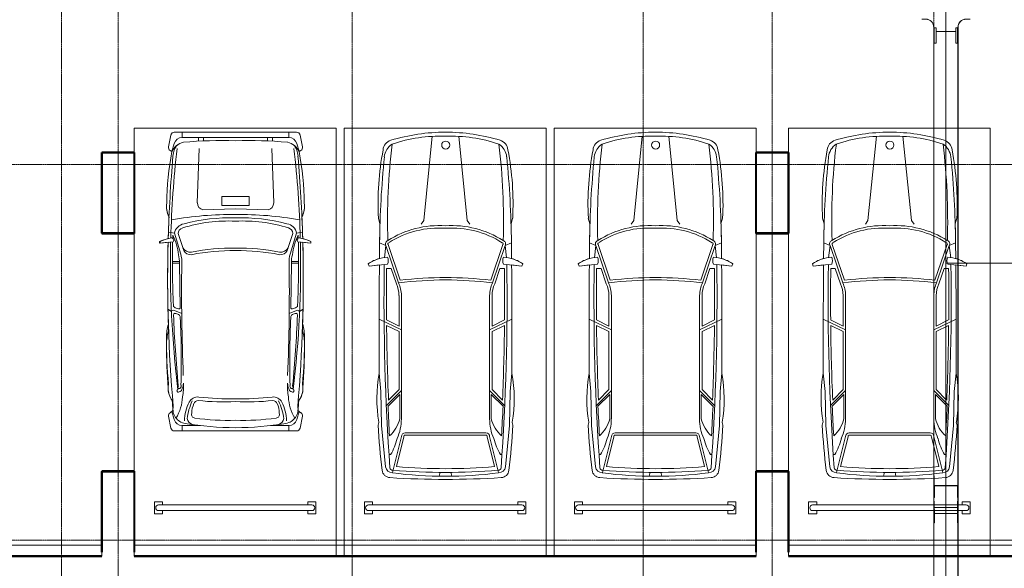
# Model space of a CAD drawing. Header units: millimetres. Extents: x 5617 to 109621, y 7718 to 117786.
# Tile 27 of 52: x 62850 to 75042, y 77250 to 84045. Entities that reach past the tile are written whole.
import ezdxf

# ---------------------------------------------------------------- set-up
doc = ezdxf.new("R2010")
doc.units = ezdxf.units.MM
for name, pattern in [('ADSK_Линия сетки', [25, 20, -2.5, 0, -2.5]), ('Линия сетки', [25, 20, -2.5, 0, -2.5]), ('Осевая', [14, 10, -2, 0, -2])]:
    doc.linetypes.add(name, pattern=pattern)
for name, color, linetype, lineweight in [('Кабельные лотки', 7, 'Continuous', 18), ('Марки кабельных лотков', 7, 'Continuous', 20), ('Обобщенные модели', 7, 'Continuous', 18), ('Осевая линия', 7, 'Осевая', 18), ('Оси', 7, 'Continuous', 9), ('Парковка', 7, 'Continuous', 18), ('Перекрытия', 7, 'Continuous', 18), ('Соединительные детали кабельных лотков', 7, 'Continuous', 18), ('Стены разрез', 7, 'Continuous', 40), ('Части', 7, 'Continuous', 18), ('Элементы узлов', 7, 'Continuous', 18)]:
    doc.layers.add(name, color=color, linetype=linetype, lineweight=lineweight)

# ---------------------------------------------------------------- blocks, each defined once
blk = doc.blocks.new('CP_ДШ_Hanytex_TopJoint 24C_Половина - CP_ДШ_Hanytex_TopJoint 24C_Половина-3652230-МКСС_LB02_-11_400__Кабельные конструкции_Лотки_2')
at = {"layer": 'Обобщенные модели', "color": 254, "true_color": 0xcccccc}
for p, q in [((0, -25), (0, 110)), ((5300, 110), (0, 110)), ((5300, 110), (5300, -25)), ((5300, -25), (0, -25))]:
    blk.add_line(p, q, dxfattribs=at)
blk = doc.blocks.new('CP_ДШ_Hanytex_TopJoint 24C_Половина - CP_ДШ_Hanytex_TopJoint 24C_Половина-3652232-МКСС_LB02_-11_400__Кабельные конструкции_Лотки_2')
at = {"layer": 'Обобщенные модели', "color": 254, "true_color": 0xcccccc}
for p, q in [((0, -25), (0, 110)), ((7700, 110), (0, 110)), ((7700, 110), (7700, -25)), ((7700, -25), (0, -25))]:
    blk.add_line(p, q, dxfattribs=at)
blk = doc.blocks.new('CP_ДШ_Hanytex_TopJoint 24C_Половина - CP_ДШ_Hanytex_TopJoint 24C_Половина-3652233-МКСС_LB02_-11_400__Кабельные конструкции_Лотки_2')
at = {"layer": 'Обобщенные модели', "color": 254, "true_color": 0xcccccc}
for p, q in [((0, -25), (0, 110)), ((3250, 110), (0, 110)), ((3250, 110), (3250, -25)), ((3250, -25), (0, -25))]:
    blk.add_line(p, q, dxfattribs=at)
blk = doc.blocks.new('199_Парковочные места 3 класса и МГН - Средний класс-5604846-МКСС_LB02_-11_400__Кабельные конструкции_Лотки_2')
at = {"layer": 'Парковка', "color": 254, "true_color": 0xcccccc}
for p, q in [((0, -5300), (0, 0)), ((0, 0), (2500, 0)), ((2500, 0), (2500, -5300)), ((250, -4625), (250, -4775)), ((250, -4625), (350, -4625)), ((350, -4625), (350, -4665)), ((2150, -4625), (2150, -4665)), ((2150, -4625), (2250, -4625)), ((2250, -4625), (2250, -4775)), ((300, -4665), (2200, -4665)), ((300, -4735), (2200, -4735)), ((350, -4735), (350, -4775)), ((2150, -4735), (2150, -4775)), ((250, -4775), (350, -4775)), ((2150, -4775), (2250, -4775)), ((2500, -5300), (0, -5300))]:
    blk.add_line(p, q, dxfattribs=at)
for centre, start, end in [((300, -4700), 90, 270), ((2200, -4700), 270, 90)]:
    blk.add_arc(centre, 35, start, end, dxfattribs=at)
at = {"layer": 'Элементы узлов', "color": 254, "true_color": 0xcccccc}
for p, q in [((984, -1142), (1090, -99)), ((1524, -1142), (1418, -99)), ((422, -1114), (442, -1185)), ((422, -1114), (442, -1185)), ((953, -1186), (984, -1142)), ((1555, -1186), (1524, -1142)), ((2085, -1114), (2065, -1185)), ((2065, -1185), (2085, -1114)), ((436, -1612), (438, -1418)), ((438, -1418), (436, -1612)), ((515, -1453), (438, -1418)), ((515, -1453), (497, -1605)), ((515, -1453), (673, -1914)), ((543, -1440), (693, -1881)), ((1965, -1440), (1814, -1881)), ((1992, -1453), (1835, -1914)), ((1992, -1453), (2070, -1418)), ((1992, -1453), (2011, -1605)), ((2072, -1612), (2070, -1418)), ((2072, -1612), (2070, -1418)), ((298, -1678), (308, -1707)), ((298, -1678), (308, -1707)), ((308, -1707), (536, -1683)), ((308, -1707), (435, -1693)), ((2200, -1707), (1972, -1683)), ((2072, -1693), (2200, -1707)), ((2210, -1678), (2200, -1707)), ((2200, -1707), (2210, -1678)), ((580, -1736), (525, -1736)), ((580, -1736), (645, -1925)), ((1927, -1736), (1863, -1925)), ((1927, -1736), (1983, -1736)), ((678, -2069), (678, -2449)), ((708, -2069), (708, -3598)), ((1800, -2069), (1800, -3598)), ((1830, -2069), (1830, -2449)), ((708, -2497), (432, -2363)), ((678, -2449), (523, -2374)), ((1800, -2497), (2076, -2363)), ((1830, -2449), (1984, -2374)), ((678, -2516), (524, -2441)), ((678, -2516), (678, -3237)), ((1830, -2516), (1984, -2441)), ((1830, -2516), (1830, -3237)), ((453, -3260), (432, -3033)), ((2054, -3260), (2076, -3033)), ((463, -3682), (453, -3260)), ((708, -3249), (522, -3435)), ((678, -3237), (549, -3366)), ((1800, -3249), (1986, -3435)), ((1830, -3237), (1959, -3366)), ((2045, -3682), (2054, -3260)), ((688, -3297), (542, -3443)), ((688, -3297), (688, -3598)), ((1820, -3297), (1820, -3598)), ((1820, -3297), (1966, -3443)), ((419, -3676), (428, -3642)), ((428, -3642), (419, -3676)), ((2088, -3676), (2079, -3642)), ((2088, -3676), (2079, -3642)), ((512, -4192), (463, -3682)), ((1254, -3771), (754, -3771)), ((1254, -3771), (1754, -3771)), ((1996, -4192), (2045, -3682)), ((708, -3817), (596, -4265)), ((738, -3820), (646, -4189)), ((1254, -3801), (754, -3801)), ((1254, -3801), (1754, -3801)), ((1770, -3820), (1862, -4189)), ((1800, -3817), (1912, -4265)), ((574, -4042), (555, -4042)), ((1933, -4042), (1953, -4042)), ((1188, -4261), (1177, -4307)), ((1320, -4261), (1331, -4307))]:
    blk.add_line(p, q, dxfattribs=at)
blk.add_circle((1256, -208), 49.6, dxfattribs=at)
for centre, radius, start, end in [((1254, -2377), 2329, 90.0001, 106.8716), ((1254, -2377), 2329, 90.0001, 106.8716), ((1178, -1869), 1772, 87.5536, 109.2869), ((1254, -2377), 2329, 73.1284, 89.9999), ((1254, -2377), 2329, 73.1284, 89.9999), ((1329, -1869), 1772, 70.7131, 92.4464), ((617, -279), 137, 106.8716, 175.0665), ((617, -279), 137, 106.8716, 175.0665), ((710, -376), 215, 123.1556, 174.2587), ((8358, -1141), 7822, 173.0609, 181.8195), ((1797, -376), 215, 5.7413, 56.8444), ((-5850, -1141), 7822, 358.1805, 6.9391), ((1890, -279), 137, 4.9335, 73.1284), ((1890, -279), 137, 4.9335, 73.1284), ((3991, -937), 3573, 169.195, 182.843), ((3991, -937), 3573, 169.195, 182.843), ((12318, -1543), 11881, 174.2587, 179.4003), ((-9810, -1543), 11881, 0.5997, 5.7413), ((-1483, -937), 3573, 357.157, 10.805), ((-1483, -937), 3573, 357.157, 10.805), ((12318, -1543), 11881, 178.2769, 179.4003), ((1172, -2380), 1175, 86.0181, 122.5623), ((1335, -2380), 1175, 57.4377, 93.9819), ((-9810, -1543), 11881, 0.5997, 1.7231), ((1172, -2380), 1145, 85.9136, 122.5623), ((1335, -2380), 1145, 57.2304, 94.0864), ((555, -1432), 44.9, 110.1373, 207.9235), ((555, -1432), 14.9, 110.1373, 214.6567), ((1953, -1432), 14.9, 325.3433, 79.1758), ((1953, -1432), 44.9, 332.0765, 69.8627), ((546, -2020), 422, 91.3449, 125.9666), ((546, -2020), 422, 105.0802, 125.9666), ((122295, -2694), 121864, 179.52958, 180.15962), ((122295, -2694), 121864, 179.52958, 180.15962), ((30000, -2118), 29508, 179.1634, 184.0543), ((444, -1640), 101, 335.1844, 24.8156), ((-27492, -2118), 29508, 355.9457, 0.8366), ((2064, -1640), 101, 155.1844, 204.8156), ((1962, -2020), 422, 54.0334, 88.6551), ((1962, -2020), 422, 54.0334, 74.9198), ((-119787, -2694), 121864, 359.84038, 0.47042), ((-119787, -2694), 121864, 359.84038, 0.47042), ((30000, -2118), 29478, 179.2582, 180.4979), ((-27492, -2118), 29478, 359.5021, 0.7418), ((308, -2078), 370, 1.3171, 24.386), ((1254, -6445), 4567, 82.6909, 97.3089), ((308, -2078), 400, 1.2667, 24.1731), ((1254, -6445), 4597, 82.9964, 97.0033), ((2200, -2078), 400, 155.8269, 178.7333), ((2200, -2078), 370, 155.614, 178.6829), ((30000, -2118), 29478, 180.6284, 182.4261), ((-27492, -2118), 29478, 357.5739, 359.3716), ((2198, -3346), 1794, 169.9492, 189.4665), ((2198, -3346), 1794, 169.9492, 189.4665), ((310, -3346), 1794, 350.5335, 10.0508), ((310, -3346), 1794, 350.5335, 10.0508), ((30000, -2118), 29488, 182.5757, 183.2896), ((-27492, -2118), 29488, 356.7104, 357.4243), ((270, -3492), 431, 312.4417, 345.7397), ((104, -3598), 603, 335.9999, 0.0001), ((2403, -3598), 603, 179.9999, 204.0001), ((2238, -3492), 431, 194.2603, 227.5583), ((9206, -3182), 8801, 183.2167, 186.8835), ((9206, -3182), 8801, 183.2167, 186.8835), ((754, -3817), 46.1, 90, 180), ((1754, -3817), 46.1, 0, 90), ((-6698, -3182), 8801, 353.1165, 356.7833), ((-6698, -3182), 8801, 353.1165, 356.7833), ((-103, -3648), 783, 329.8554, 345.5814), ((754, -3817), 16.1, 90, 189.7873), ((1754, -3817), 16.1, 350.2127, 90), ((2611, -3648), 783, 194.4186, 210.1446), ((571, -4224), 103, 186.8835, 266.3593), ((571, -4224), 103, 186.8835, 266.3593), ((593, -4184), 81.1, 185.6929, 272.4229), ((600, -4202), 33.8, 184.0543, 277.095), ((1185, -180), 4128, 261.7908, 270.9499), ((1254, 3792), 8054, 265.3719, 274.6281), ((1254, 2689), 6905, 264.9489, 275.0511), ((1322, -180), 4128, 269.0501, 278.2092), ((1908, -4202), 33.8, 262.905, 355.9457), ((1915, -4184), 81.1, 267.5771, 354.3071), ((1937, -4224), 103, 273.6407, 353.1165), ((1937, -4224), 103, 273.6407, 353.1165), ((1250, 6442), 10791, 266.3593, 270.0213), ((1250, 6442), 10791, 266.3593, 270.0213), ((1258, 6442), 10791, 269.9787, 273.6407), ((1258, 6442), 10791, 269.9787, 273.6407)]:
    blk.add_arc(centre, radius, start, end, dxfattribs=at)
blk = doc.blocks.new('199_Парковочные места 3 класса и МГН - Малый класс-4755746-МКСС_LB02_-11_400__Кабельные конструкции_Лотки_2')
at = {"layer": 'Парковка', "color": 254, "true_color": 0xcccccc}
for p, q in [((0, -5300), (0, 0)), ((0, 0), (2500, 0)), ((2500, 0), (2500, -5300)), ((250, -4625), (250, -4775)), ((250, -4625), (350, -4625)), ((350, -4625), (350, -4665)), ((2150, -4625), (2150, -4665)), ((2150, -4625), (2250, -4625)), ((2250, -4625), (2250, -4775)), ((300, -4665), (2200, -4665)), ((300, -4735), (2200, -4735)), ((350, -4735), (350, -4775)), ((2150, -4735), (2150, -4775)), ((250, -4775), (350, -4775)), ((2150, -4775), (2250, -4775)), ((2500, -5300), (0, -5300))]:
    blk.add_line(p, q, dxfattribs=at)
for centre, start, end in [((300, -4700), 90, 270), ((2200, -4700), 270, 90)]:
    blk.add_arc(centre, 35, start, end, dxfattribs=at)
at = {"layer": 'Элементы узлов', "color": 254, "true_color": 0xcccccc}
for p, q in [((425, -229), (454, -83)), ((454, -83), (425, -229)), ((2010, -48), (495, -48)), ((1253, -48), (496, -48)), ((592, -48), (592, -115)), ((592, -115), (1253, -115)), ((797, -115), (797, -159)), ((857, -156), (857, -115)), ((2010, -48), (1253, -48)), ((1253, -115), (1915, -115)), ((1650, -156), (1650, -115)), ((1710, -115), (1710, -159)), ((1915, -115), (1915, -48)), ((2082, -229), (2053, -83)), ((2082, -229), (2053, -83)), ((495, -188), (466, -289)), ((2012, -188), (2041, -289)), ((466, -289), (443, -274)), ((443, -274), (466, -289)), ((803, -249), (780, -923)), ((1704, -249), (1726, -923)), ((2041, -289), (2064, -274)), ((2041, -289), (2064, -274)), ((1085, -843), (1253, -843)), ((1085, -956), (1085, -843)), ((1253, -843), (1421, -843)), ((1421, -843), (1421, -956)), ((1253, -956), (1085, -956)), ((1421, -956), (1253, -956)), ((1253, -998), (850, -1010)), ((1656, -1010), (1253, -998)), ((423, -1287), (498, -1300)), ((477, -1322), (476, -1362)), ((498, -1300), (575, -1558)), ((612, -1513), (543, -1304)), ((1894, -1513), (1964, -1304)), ((2009, -1300), (1931, -1558)), ((2084, -1287), (2009, -1300)), ((2029, -1322), (2030, -1361)), ((313, -1401), (313, -1423)), ((313, -1423), (419, -1411)), ((320, -1402), (320, -1423)), ((320, -1423), (480, -1405)), ((2187, -1423), (2026, -1405)), ((2088, -1412), (2187, -1423)), ((2187, -1401), (2187, -1423)), ((2187, -1423), (2187, -1401)), ((560, -1651), (472, -1651)), ((560, -1672), (472, -1672)), ((568, -2226), (560, -1672)), ((1939, -2226), (1946, -1672)), ((1946, -1651), (2035, -1651)), ((1946, -1672), (2035, -1672)), ((417, -2240), (460, -2267)), ((497, -2255), (588, -2294)), ((2010, -2255), (1919, -2294)), ((2090, -2240), (2047, -2267)), ((479, -3497), (443, -3523)), ((466, -3507), (443, -3523)), ((495, -3608), (466, -3507)), ((2012, -3608), (2041, -3507)), ((2064, -3523), (2027, -3497)), ((2041, -3507), (2064, -3523)), ((425, -3567), (454, -3713)), ((425, -3567), (454, -3713)), ((2082, -3567), (2053, -3713)), ((2053, -3713), (2082, -3567)), ((1253, -3748), (496, -3748)), ((496, -3748), (2010, -3748)), ((592, -3681), (592, -3748)), ((817, -3681), (592, -3681)), ((2010, -3748), (1253, -3748)), ((1690, -3681), (1915, -3681)), ((1915, -3681), (1915, -3748))]:
    blk.add_line(p, q, dxfattribs=at)
for centre, radius, start, end in [((496, -91), 43.3, 90.0007, 168.6944), ((497, -91), 43.3, 91.6966, 168.693), ((592, -215), 101, 90.0007, 164.126), ((1915, -215), 101, 15.8754, 90.0007), ((2010, -91), 43.3, 11.307, 90.0007), ((2010, -91), 43.3, 11.307, 90.0007), ((467, -238), 43.3, 168.6944, 235.6114), ((467, -238), 43.3, 168.693, 235.6099), ((658, -378), 212, 103.7494, 155.1332), ((699, -353), 220, 137.3412, 177.6463), ((1096, -5492), 5341, 88.3088, 95.2441), ((1411, -5492), 5341, 84.7574, 91.6926), ((1849, -378), 212, 24.8683, 76.252), ((1808, -353), 220, 2.3551, 42.6602), ((2039, -238), 43.3, 304.3901, 11.307), ((2039, -238), 43.3, 304.3901, 11.307), ((3902, -951), 3499, 169.0974, 179.6188), ((3902, -951), 3499, 169.096, 179.6174), ((18082, -1872), 17669, 175.0385, 178.3553), ((13211, -1700), 12764, 173.4754, 178.4619), ((-10704, -1701), 12764, 1.5396, 6.526), ((-15576, -1873), 17669, 1.6461, 4.9629), ((-1395, -951), 3499, 0.3826, 10.904), ((-1395, -951), 3499, 0.3826, 10.904), ((676, -969), 277, 171.383, 205.724), ((676, -969), 277, 171.3815, 207.1439), ((866, -926), 85.3, 178.1237, 259.668), ((1641, -926), 85.3, 280.3335, 1.8777), ((1830, -969), 277, 332.8561, 8.6185), ((1830, -969), 277, 334.2774, 8.6185), ((18082, -1873), 17669, 177.4791, 178.3491), ((1192, -5149), 4081, 89.1352, 100.3335), ((1315, -5149), 4081, 79.668, 90.8663), ((-15576, -1873), 17669, 1.6461, 2.5209), ((640, -1327), 145, 99.3009, 169.3924), ((1152, -2963), 1815, 86.8047, 107.7761), ((1174, -3235), 2126, 87.8635, 105.1984), ((1333, -3235), 2126, 74.803, 92.138), ((1355, -2963), 1815, 72.2254, 93.1967), ((1867, -1326), 145, 10.6091, 80.7005), ((-289, -1677), 845, 7.5185, 24.835), ((613, -1304), 70.6, 102.5795, 180.5339), ((1893, -1303), 70.6, 359.4675, 77.4219), ((2796, -1677), 845, 155.1665, 172.483), ((511, -1793), 438, 101.9085, 116.8041), ((517, -1793), 438, 99.3592, 116.8056), ((18082, -1873), 17669, 178.502, 182.0672), ((18082, -1872), 17669, 178.5058, 185.0968), ((460, -1385), 28.5, 315.411, 119.3826), ((13211, -1700), 12764, 178.6883, 186.9123), ((10682, -1664), 10210, 178.5509, 182.9751), ((-10704, -1701), 12764, 353.0892, 1.3132), ((2046, -1385), 28.5, 60.6189, 224.5904), ((-8175, -1664), 10210, 357.0263, 1.4505), ((-15576, -1873), 17669, 354.9046, 1.4956), ((1989, -1793), 438, 63.1959, 80.6423), ((-15576, -1873), 17669, 357.9328, 1.4956), ((1989, -1793), 438, 63.1959, 77.1894), ((184, -1661), 376, 358.4064, 14.6086), ((255, -1654), 334, 356.4661, 16.6947), ((700, -1418), 117, 212.8051, 274.1147), ((695, -1476), 90.4, 203.656, 278.4266), ((1223, -4094), 2611, 89.3415, 101.377), ((1223, -4125), 2611, 89.3415, 101.377), ((1283, -4094), 2611, 78.6245, 90.6599), ((1283, -4125), 2611, 78.6245, 90.6599), ((1807, -1418), 117, 265.8867, 327.1963), ((1812, -1476), 90.4, 261.5749, 336.3454), ((2251, -1653), 334, 163.3067, 183.5353), ((2322, -1661), 376, 165.3929, 181.595), ((26486, -2014), 25900, 179.2478, 182.3207), ((-23980, -2015), 25900, 357.6808, 0.7536), ((507, -2197), 21.6, 171.5996, 240.7631), ((2000, -2197), 21.6, 299.2383, 8.4018), ((487, -2289), 35.2, 74.3716, 141.5452), ((506, -2311), 19.4, 97.3067, 186.7162), ((16105, -1689), 15632, 182.2869, 185.5063), ((552, -2148), 87.6, 230.2271, 267.5276), ((502, -2371), 79.2, 52.7304, 88.9012), ((553, -2221), 15.6, 252.6582, 342.1742), ((532, -2341), 37.8, 355.6278, 62.4663), ((1975, -2341), 37.8, 117.5352, 184.3737), ((1954, -2221), 15.6, 197.8272, 287.3433), ((2005, -2371), 79.2, 91.1003, 127.271), ((1954, -2148), 87.6, 272.4738, 309.7743), ((-13599, -1690), 15632, 354.4951, 357.7146), ((2001, -2311), 19.4, 353.2852, 82.6948), ((2019, -2289), 35.2, 38.4562, 105.6298), ((945, -2578), 545, 163.7515, 181.2099), ((-11190, -2888), 11772, 358.5752, 2.6508), ((13697, -2888), 11772, 177.3506, 181.4262), ((1562, -2578), 545, 358.7915, 16.25), ((945, -2672), 545, 162.7118, 181.2085), ((1562, -2672), 545, 358.7915, 17.2882), ((5888, -2657), 5488, 179.3018, 185.3845), ((-3381, -2657), 5488, 354.6168, 0.6996), ((5888, -2751), 5488, 179.3004, 184.8727), ((-3381, -2751), 5488, 355.1273, 0.6996), ((447, -3159), 161, 336.0615, 0.8497), ((44, -3207), 566, 347.7689, 5.1023), ((2463, -3207), 566, 174.8991, 192.2326), ((2060, -3159), 161, 179.1517, 203.94), ((681, -3219), 262, 169.5006, 219.0023), ((681, -3219), 262, 179.4789, 215.8546), ((545, -3253), 17.4, 107.9914, 313.3369), ((556, -3205), 19.1, 122.8796, 296.9625), ((538, -3212), 57.2, 289.5317, 347.2219), ((545, -3193), 35.5, 303.9994, 19.3114), ((1969, -3212), 57.2, 192.7795, 250.4697), ((1962, -3193), 35.5, 160.6793, 236.002), ((1950, -3205), 19.1, 243.039, 57.1139), ((1961, -3253), 17.4, 226.6645, 72.0021), ((1826, -3219), 262, 321, 10.499), ((1826, -3219), 262, 324.1454, 0.5211), ((18082, -1967), 17669, 184.5628, 184.969), ((66, -3309), 531, 328.0408, 358.0386), ((1135, -3631), 514, 152.118, 179.1742), ((1293, -3659), 640, 153.8817, 174.3872), ((782, -3441), 113, 80.7794, 153.7916), ((999, -3534), 288, 154.5482, 179.0957), ((794, -3431), 59, 92.6959, 159.9342), ((1112, -414), 2975, 263.8141, 272.7227), ((1211, 394), 3746, 263.7019, 270.6507), ((1296, 394), 3746, 269.3508, 276.2996), ((1395, -414), 2975, 267.2788, 276.1873), ((1725, -3441), 113, 26.2099, 99.222), ((1712, -3431), 59, 20.0672, 87.3055), ((1508, -3534), 288, 0.9058, 25.4532), ((1213, -3659), 640, 5.6142, 26.1197), ((1372, -3631), 514, 0.8272, 27.8835), ((2440, -3309), 531, 181.9628, 211.9606), ((-15576, -1967), 17669, 355.031, 355.4372), ((467, -3558), 43.3, 124.3901, 191.307), ((467, -3558), 43.3, 124.3886, 191.3056), ((655, -3481), 176, 167.4274, 261.9888), ((752, -3545), 43.7, 159.4074, 268.4359), ((1755, -3545), 43.7, 271.5655, 20.594), ((1852, -3480), 176, 278.0126, 12.5715), ((2040, -3558), 43.3, 348.6944, 55.6114), ((2040, -3558), 43.3, 348.6944, 55.6114), ((592, -3581), 101, 195.8754, 270.0007), ((1272, 184), 3892, 260.5065, 269.7231), ((748, -3580), 93.4, 190.0439, 251.0772), ((1157, -692), 2926, 262.0059, 271.8778), ((1349, -692), 2926, 268.1236, 277.9956), ((1234, 184), 3892, 270.2783, 279.495), ((1759, -3580), 93.4, 288.9242, 349.9575), ((1915, -3581), 101, 270.0007, 344.126), ((496, -3705), 43.3, 191.307, 270.0007), ((496, -3705), 43.3, 191.3056, 270.0007), ((2010, -3705), 43.3, 270.0007, 348.6944), ((2010, -3705), 43.3, 270.0007, 348.6944)]:
    blk.add_arc(centre, radius, start, end, dxfattribs=at)
blk = doc.blocks.new('135_SLK_GD_AR_rvt-1-МКСС_LB02_-11_400__Кабельные конструкции_Лотки_2')
at = {"layer": 'Перекрытия', "color": 254, "true_color": 0xcccccc}
for p, q in [((86850, 81400), (86850, 82400)), ((86850, 82400), (87250, 82400)), ((87250, 82400), (87250, 81400)), ((94950, 81400), (94950, 82400)), ((94950, 82400), (95350, 82400)), ((95350, 82400), (95350, 81400)), ((87250, 81400), (86850, 81400)), ((95350, 81400), (94950, 81400)), ((86850, 77535), (86850, 78450)), ((86850, 78450), (87250, 78450)), ((87250, 78450), (87250, 77535)), ((94950, 77535), (94950, 78450)), ((94950, 78450), (95350, 78450)), ((95350, 78450), (95350, 77535))]:
    blk.add_line(p, q, dxfattribs=at)
at = {"layer": 'Стены разрез', "color": 254, "true_color": 0xcccccc}
for p, q in [((86850, 82402), (86848, 82402)), ((86848, 82402), (86848, 81400)), ((87252, 82402), (86850, 82402)), ((86850, 81400), (86850, 82400)), ((86850, 82400), (87250, 82400)), ((87250, 82400), (87250, 81400)), ((87252, 82400), (87252, 82402)), ((87252, 81398), (87252, 82400)), ((94950, 82402), (94948, 82402)), ((94948, 82402), (94948, 81398)), ((95352, 82402), (94950, 82402)), ((94950, 81400), (94950, 82400)), ((94950, 82400), (95350, 82400)), ((95350, 82400), (95350, 81400)), ((95352, 82400), (95352, 82402)), ((95352, 81398), (95352, 82400)), ((86848, 81400), (86848, 81398)), ((86848, 81398), (87250, 81398)), ((87250, 81400), (86850, 81400)), ((87250, 81398), (87252, 81398)), ((94948, 81398), (94950, 81398)), ((95350, 81400), (94950, 81400)), ((94950, 81398), (95350, 81398)), ((95350, 81398), (95352, 81398)), ((86850, 78452), (86848, 78452)), ((86848, 78452), (86848, 77450)), ((87252, 78452), (86850, 78452)), ((86850, 77450), (86850, 78450)), ((86850, 78450), (87250, 78450)), ((87250, 78450), (87250, 77450)), ((87252, 78450), (87252, 78452)), ((87252, 77450), (87252, 78450)), ((94950, 78452), (94948, 78452)), ((94948, 78452), (94948, 77450)), ((95352, 78452), (94950, 78452)), ((94950, 77450), (94950, 78450)), ((94950, 78450), (95350, 78450)), ((95350, 78450), (95350, 77450)), ((95352, 78450), (95352, 78452)), ((95352, 77450), (95352, 78450)), ((86848, 77450), (86850, 77450)), ((87250, 77450), (87252, 77450)), ((94948, 77450), (94950, 77450)), ((95350, 77450), (95352, 77450)), ((86850, 77402), (81550, 77402)), ((81550, 77400), (86850, 77400)), ((86850, 77400), (86850, 77402)), ((94950, 77402), (87250, 77402)), ((87250, 77402), (87250, 77400)), ((87250, 77400), (94950, 77400)), ((94950, 77400), (94950, 77402)), ((103050, 77402), (95350, 77402)), ((95350, 77402), (95350, 77400)), ((95350, 77400), (103050, 77400))]:
    blk.add_line(p, q, dxfattribs=at)
at = {"layer": 'Части', "color": 254, "lineweight": 40, "true_color": 0xcccccc}
for p, q in [((94950, 78452), (94948, 78452)), ((94948, 78452), (94948, 77450)), ((94950, 77450), (94950, 78452)), ((94948, 77450), (94950, 77450))]:
    blk.add_line(p, q, dxfattribs=at)
at = {"layer": 'Обобщенные модели', "color": 254, "lineweight": 18, "true_color": 0xcccccc}
for name, p in [('CP_ДШ_Hanytex_TopJoint 24C_Половина - CP_ДШ_Hanytex_TopJoint 24C_Половина-3652230-МКСС_LB02_-11_400__Кабельные конструкции_Лотки_2', (81550, 77425)), ('CP_ДШ_Hanytex_TopJoint 24C_Половина - CP_ДШ_Hanytex_TopJoint 24C_Половина-3652232-МКСС_LB02_-11_400__Кабельные конструкции_Лотки_2', (87250, 77425)), ('CP_ДШ_Hanytex_TopJoint 24C_Половина - CP_ДШ_Hanytex_TopJoint 24C_Половина-3652233-МКСС_LB02_-11_400__Кабельные конструкции_Лотки_2', (95350, 77425))]:
    blk.add_blockref(name, p, dxfattribs=at)
at = {"layer": 'Парковка', "color": 254, "lineweight": 18, "true_color": 0xcccccc}
for name, p in [('199_Парковочные места 3 класса и МГН - Малый класс-4755746-МКСС_LB02_-11_400__Кабельные конструкции_Лотки_2', (87250, 82700)), ('199_Парковочные места 3 класса и МГН - Средний класс-5604846-МКСС_LB02_-11_400__Кабельные конструкции_Лотки_2', (89850, 82700)), ('199_Парковочные места 3 класса и МГН - Средний класс-5604846-МКСС_LB02_-11_400__Кабельные конструкции_Лотки_2', (92450, 82700)), ('199_Парковочные места 3 класса и МГН - Средний класс-5604846-МКСС_LB02_-11_400__Кабельные конструкции_Лотки_2', (95350, 82700))]:
    blk.add_blockref(name, p, dxfattribs=at)
blk = doc.blocks.new('OSTEC_CLV - ЛН_ ЛП - ПШСМ - Угол вертикальный - ZS - Цинкование по методу Сендзимира-1323511-МКСС_LB02_-11_400__Кабельные конструкции_Лотки_2')
at = {"layer": 'Осевая линия'}
for p, q in [((98529, 84200), (98528, 84200)), ((98567, 84200), (98529, 84200))]:
    blk.add_line(p, q, dxfattribs=at)
blk = doc.blocks.new('OSTEC_U - ЛН_ ЛП - ПШСМ - OSTEC_U - ЛН_ ЛП - ПШСМ-V39-МКСС_LB02_-11_400__Кабельные конструкции_Лотки_2')
at = {"layer": 'Соединительные детали кабельных лотков', "color": 96, "true_color": 0x008000}
for p, q in [((77415, 56442), (77415, 56499)), ((77415, 56499), (77415, 56409)), ((77415, 56499), (77417, 56499)), ((77415, 56354), (77415, 56442)), ((77415, 56442), (77417, 56442)), ((77415, 56409), (77415, 56397)), ((77415, 56409), (77417, 56409)), ((77415, 56397), (77415, 56393)), ((77415, 56397), (77417, 56397)), ((77415, 56361), (77415, 56358)), ((77415, 56361), (77417, 56361)), ((77415, 56358), (77415, 56360)), ((77415, 56352), (77417, 56352)), ((77415, 56346), (77417, 56346)), ((77417, 56347), (77417, 56352)), ((77417, 56347), (77417, 56352))]:
    blk.add_line(p, q, dxfattribs=at)
blk = doc.blocks.new('OSTEC_U - ЛН_ ЛП - ПШСМ - OSTEC_U - ЛН_ ЛП - ПШСМ-V40-МКСС_LB02_-11_400__Кабельные конструкции_Лотки_2')
at = {"layer": 'Соединительные детали кабельных лотков', "color": 96, "true_color": 0x008000}
for p, q in [((77123, 56499), (77125, 56499)), ((77125, 56409), (77125, 56499)), ((77125, 56499), (77125, 56442)), ((77123, 56442), (77125, 56442)), ((77123, 56409), (77125, 56409)), ((77123, 56397), (77125, 56397)), ((77123, 56361), (77125, 56361)), ((77123, 56352), (77123, 56347)), ((77123, 56352), (77123, 56347)), ((77123, 56352), (77125, 56352)), ((77123, 56346), (77125, 56346)), ((77125, 56442), (77125, 56354)), ((77125, 56397), (77125, 56409)), ((77125, 56393), (77125, 56397)), ((77125, 56358), (77125, 56361)), ((77125, 56360), (77125, 56358))]:
    blk.add_line(p, q, dxfattribs=at)
blk = doc.blocks.new('OSTEC_U - ЛН_ ЛП - ПШСМ - OSTEC_U - ЛН_ ЛП - ПШСМ-V41-МКСС_LB02_-11_400__Кабельные конструкции_Лотки_2')
at = {"layer": 'Соединительные детали кабельных лотков', "color": 96, "true_color": 0x008000}
for p, q in [((77127, 56396), (77125, 56396)), ((77125, 56396), (77125, 56371)), ((77125, 56360), (77125, 56371)), ((77125, 56360), (77125, 56358)), ((77125, 56358), (77125, 56360)), ((77127, 56360), (77125, 56360)), ((77125, 56230), (77125, 56358)), ((77127, 56358), (77125, 56358)), ((77127, 56371), (77127, 56396)), ((77127, 56371), (77127, 56360)), ((77127, 56360), (77127, 56358)), ((77127, 56358), (77127, 56360)), ((77127, 56358), (77127, 56230)), ((77127, 56230), (77125, 56230))]:
    blk.add_line(p, q, dxfattribs=at)
blk = doc.blocks.new('OSTEC_U - ЛН_ ЛП - ПШСМ - OSTEC_U - ЛН_ ЛП - ПШСМ-V42-МКСС_LB02_-11_400__Кабельные конструкции_Лотки_2')
at = {"layer": 'Соединительные детали кабельных лотков', "color": 96, "true_color": 0x008000}
for p, q in [((77415, 56396), (77413, 56396)), ((77413, 56396), (77413, 56371)), ((77413, 56360), (77413, 56371)), ((77413, 56360), (77413, 56358)), ((77413, 56358), (77413, 56360)), ((77415, 56360), (77413, 56360)), ((77413, 56230), (77413, 56358)), ((77415, 56358), (77413, 56358)), ((77415, 56371), (77415, 56396)), ((77415, 56371), (77415, 56360)), ((77415, 56360), (77415, 56358)), ((77415, 56358), (77415, 56360)), ((77415, 56358), (77415, 56230)), ((77415, 56230), (77413, 56230))]:
    blk.add_line(p, q, dxfattribs=at)
blk = doc.blocks.new('OSTEC_CT - ЛН_ ЛП - ОГП - Тройник - ZS - Цинкование по методу Сендзимира-1209897-МКСС_LB02_-11_400__Кабельные конструкции_Лотки_2')
at = {"layer": 'Осевая линия'}
blk.add_line((0, -300), (0, 0), dxfattribs=at)
at = {"layer": 'Соединительные детали кабельных лотков', "color": 96, "true_color": 0x008000}
for p, q in [((-1, 147), (-1, 150)), ((-1, 150), (1, 150)), ((-1, 150), (1, 150)), ((-1, -147), (-1, 147)), ((1, 147), (-1, 147)), ((-1, 147), (1, 147)), ((1, 150), (1, 147)), ((1, 147), (1, -147)), ((-250, -148), (-300, -148)), ((-300, -148), (-300, -150)), ((-300, -150), (-250, -150)), ((-1, -150), (1, -150)), ((300, -148), (250, -148)), ((250, -150), (300, -150)), ((300, -150), (300, -148)), ((-150, -250), (-150, -300)), ((-150, -300), (-148, -300)), ((-148, -300), (-148, -250)), ((147, -250), (147, -300)), ((147, -300), (150, -300)), ((150, -300), (150, -250))]:
    blk.add_line(p, q, dxfattribs=at)
for centre, radius, start, end in [((-250, -250), 102, 360, 90), ((-250, -250), 100, 0, 90), ((250, -250), 102, 90, 180), ((250, -250), 100, 90, 180)]:
    blk.add_arc(centre, radius, start, end, dxfattribs=at)
blk = doc.blocks.new('OSTEC_U - ЛН_ ЛП - СЛУМ - OSTEC_U - ЛН_ ЛП - СЛУМ-V47-МКСС_LB02_-11_400__Кабельные конструкции_Лотки_2')
at = {"layer": 'Соединительные детали кабельных лотков', "color": 96, "true_color": 0x008000}
for p, q in [((-95, 3), (-95, 25)), ((-95, 25), (95, 25)), ((-95, 0), (-95, 3)), ((-95, 3), (95, 3)), ((95, 25), (95, 3)), ((95, 3), (95, 0))]:
    blk.add_line(p, q, dxfattribs=at)
blk = doc.blocks.new('OSTEC_U - ЛН_ ЛП - СЛУМ - OSTEC_U - ЛН_ ЛП - СЛУМ-V48-МКСС_LB02_-11_400__Кабельные конструкции_Лотки_2')
at = {"layer": 'Соединительные детали кабельных лотков', "color": 96, "true_color": 0x008000}
for p, q in [((-95, 3), (-95, 25)), ((-95, 25), (95, 25)), ((-95, 0), (-95, 3)), ((-95, 3), (95, 3)), ((95, 25), (95, 3)), ((95, 3), (95, 0))]:
    blk.add_line(p, q, dxfattribs=at)
blk = doc.blocks.new('OSTEC_CLV - ЛН_ ЛП - ПШСМ - Угол вертикальный - ZS - Цинкование по методу Сендзимира-V34-МКСС_LB02_-11_400__Кабельные конструкции_Лотки_2')
at = {"layer": 'Осевая линия'}
for p, q in [((98835, 84200), (98834, 84200)), ((98835, 84200), (98873, 84200)), ((98873, 84200), (98874, 84200))]:
    blk.add_line(p, q, dxfattribs=at)
blk = doc.blocks.new('OSTEC_U - ЛН_ ЛП - ПШСМ - OSTEC_U - ЛН_ ЛП - ПШСМ-V43-МКСС_LB02_-11_400__Кабельные конструкции_Лотки_2')
at = {"layer": 'Соединительные детали кабельных лотков', "color": 96, "true_color": 0x008000}
for p, q in [((64428, 57105), (64309, 57105)), ((64309, 57105), (64437, 57105)), ((64309, 57105), (64309, 57103)), ((64309, 57105), (64309, 57103)), ((64437, 57103), (64427, 57103)), ((64427, 57103), (64437, 57103)), ((64437, 57105), (64439, 57105)), ((64437, 57105), (64437, 57103)), ((64437, 57105), (64437, 57103)), ((64439, 57103), (64437, 57103)), ((64437, 57103), (64439, 57103)), ((64439, 57105), (64450, 57105)), ((64439, 57105), (64439, 57103)), ((64439, 57105), (64439, 57103)), ((64450, 57103), (64439, 57103)), ((64439, 57103), (64450, 57103)), ((64468, 57105), (64450, 57105)), ((64450, 57103), (64461, 57103)), ((64450, 57103), (64475, 57103)), ((64475, 57103), (64475, 57105))]:
    blk.add_line(p, q, dxfattribs=at)
blk = doc.blocks.new('OSTEC_U - ЛН_ ЛП - ПШСМ - OSTEC_U - ЛН_ ЛП - ПШСМ-V44-МКСС_LB02_-11_400__Кабельные конструкции_Лотки_2')
at = {"layer": 'Соединительные детали кабельных лотков', "color": 96, "true_color": 0x008000}
for p, q in [((64309, 57398), (64309, 57396)), ((64309, 57398), (64309, 57396)), ((64437, 57396), (64309, 57396)), ((64309, 57396), (64428, 57396)), ((64437, 57398), (64427, 57398)), ((64427, 57398), (64437, 57398)), ((64439, 57398), (64437, 57398)), ((64437, 57398), (64439, 57398)), ((64437, 57398), (64437, 57396)), ((64437, 57398), (64437, 57396)), ((64439, 57396), (64437, 57396)), ((64450, 57398), (64439, 57398)), ((64439, 57398), (64450, 57398)), ((64439, 57398), (64439, 57396)), ((64439, 57398), (64439, 57396)), ((64450, 57396), (64439, 57396)), ((64475, 57398), (64450, 57398)), ((64461, 57398), (64450, 57398)), ((64450, 57396), (64468, 57396)), ((64475, 57396), (64475, 57398))]:
    blk.add_line(p, q, dxfattribs=at)
blk = doc.blocks.new('OSTEC_U - ЛН_ ЛП - ПШСМ - OSTEC_U - ЛН_ ЛП - ПШСМ-V45-МКСС_LB02_-11_400__Кабельные конструкции_Лотки_2')
at = {"layer": 'Соединительные детали кабельных лотков', "color": 96, "true_color": 0x008000}
for p, q in [((64425, 57396), (64425, 57394)), ((64468, 57396), (64425, 57396)), ((64425, 57394), (64468, 57394)), ((64468, 57396), (64476, 57396)), ((64476, 57394), (64468, 57394)), ((64476, 57396), (64488, 57396)), ((64476, 57394), (64476, 57396)), ((64488, 57394), (64476, 57394)), ((64488, 57396), (64578, 57396)), ((64488, 57394), (64488, 57396)), ((64578, 57394), (64488, 57394)), ((64578, 57394), (64578, 57396))]:
    blk.add_line(p, q, dxfattribs=at)
blk = doc.blocks.new('OSTEC_U - ЛН_ ЛП - ПШСМ - OSTEC_U - ЛН_ ЛП - ПШСМ-V46-МКСС_LB02_-11_400__Кабельные конструкции_Лотки_2')
at = {"layer": 'Соединительные детали кабельных лотков', "color": 96, "true_color": 0x008000}
for p, q in [((64425, 57107), (64425, 57105)), ((64468, 57107), (64425, 57107)), ((64425, 57105), (64468, 57105)), ((64468, 57107), (64476, 57107)), ((64476, 57105), (64468, 57105)), ((64476, 57107), (64488, 57107)), ((64476, 57105), (64476, 57107)), ((64488, 57105), (64476, 57105)), ((64488, 57107), (64578, 57107)), ((64488, 57105), (64488, 57107)), ((64578, 57105), (64488, 57105)), ((64578, 57105), (64578, 57107))]:
    blk.add_line(p, q, dxfattribs=at)
blk = doc.blocks.new('_СС_Марка лотка - 04_Размер _ ADSK_Код лотка _ Отметка низа _полка 25_-1604716-МКСС_LB02_-11_400__Кабельные конструкции_Лотки_2')
at = {"layer": 'Марки кабельных лотков'}
blk.add_line((0, 0), (25, 0), dxfattribs=at)

msp = doc.modelspace()

# ---------------------------------------------------------------- linework, layer by layer
at = {"layer": 'Кабельные лотки', "color": 96, "true_color": 0x008000}
for p, q in [((74168.8, 83900.4), (74171.4, 83900.4)), ((74168.8, 78277.5), (74168.8, 83900.4)), ((74171.4, 78277.5), (74171.4, 83900.4)), ((74196.3, 83900.4), (74441.3, 83900.4)), ((74466.3, 83900.4), (74468.8, 83900.4)), ((74466.3, 78277.5), (74466.3, 83900.4)), ((74468.8, 78277.5), (74468.8, 83900.4)), ((74468.8, 78277.5), (74168.8, 78277.5)), ((74173.4, 78273), (74168.8, 78273)), ((74168.8, 77935.3), (74168.8, 78273)), ((74168.8, 78202.3), (74171.4, 78202.3)), ((74171.4, 78271.2), (74173.4, 78271.2)), ((74171.4, 77935.3), (74171.4, 78271.2)), ((74462.3, 78273), (74175.4, 78273)), ((74175.4, 78271.2), (74462.3, 78271.2)), ((74468.8, 78273), (74464.3, 78273)), ((74464.3, 78271.2), (74466.3, 78271.2)), ((74466.3, 77935.3), (74466.3, 78271.2)), ((74466.3, 78202.3), (74468.8, 78202.3)), ((74468.8, 77935.3), (74468.8, 78273)), ((74171.4, 77935.3), (74168.8, 77935.3)), ((74168.8, 77930.8), (74173.4, 77930.8)), ((74168.8, 59277.5), (74168.8, 77930.8)), ((74466.3, 78004.2), (74171.4, 78004.2)), ((74171.4, 59277.5), (74171.4, 77930.8)), ((74175.4, 77930.8), (74462.3, 77930.8)), ((74464.3, 77930.8), (74468.8, 77930.8)), ((74468.8, 77935.3), (74466.3, 77935.3)), ((74466.3, 59277.5), (74466.3, 77930.8)), ((74468.8, 59277.5), (74468.8, 77930.8))]:
    msp.add_line(p, q, dxfattribs=at)
at = {"layer": 'Марки кабельных лотков'}
msp.add_line((74318.8, 81028.4), (75037.5, 81028.4), dxfattribs=at)
at = {"layer": 'Осевая линия'}
for p, q in [((74318.8, 78277.5), (74318.8, 83900.4)), ((74318.8, 77970.7), (74318.8, 78237.6)), ((74318.8, 59277.5), (74318.8, 77930.8))]:
    msp.add_line(p, q, dxfattribs=at)
at = {"layer": 'Оси', "linetype": 'Линия сетки'}
for p, q in [((63368.8, 50872.3), (63368.8, 117785.9)), ((64068.8, 50872.3), (64068.8, 117785.9)), ((66968.8, 50872.3), (66968.8, 117785.9)), ((70568.8, 50872.3), (70568.8, 117785.9)), ((72168.8, 50872.3), (72168.8, 117785.9)), ((74168.8, 50872.3), (74168.8, 117785.9))]:
    msp.add_line(p, q, dxfattribs=at)
at = {"layer": 'Оси', "linetype": 'ADSK_Линия сетки'}
for p, q in [((108481.1, 82250), (28909.8, 82250)), ((108481.1, 77600), (28909.8, 77600))]:
    msp.add_line(p, q, dxfattribs=at)

# ---------------------------------------------------------------- block references
at = {"lineweight": 5}
msp.add_blockref('135_SLK_GD_AR_rvt-1-МКСС_LB02_-11_400__Кабельные конструкции_Лотки_2', (-22981.2, 0), dxfattribs=at)
at = {"layer": 'Марки кабельных лотков', "xscale": 99.99999999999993, "yscale": 99.99999999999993, "zscale": 99.99999999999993}
msp.add_blockref('_СС_Марка лотка - 04_Размер _ ADSK_Код лотка _ Отметка низа _полка 25_-1604716-МКСС_LB02_-11_400__Кабельные конструкции_Лотки_2', (75037.5, 81028.4), dxfattribs=at)
at = {"layer": 'Соединительные детали кабельных лотков'}
msp.add_blockref('OSTEC_CT - ЛН_ ЛП - ОГП - Тройник - ZS - Цинкование по методу Сендзимира-1209897-МКСС_LB02_-11_400__Кабельные конструкции_Лотки_2', (74318.8, 84200.4), dxfattribs=at)
at = {"layer": 'Соединительные детали кабельных лотков', "color": 96, "true_color": 0x008000}
for name, p, rotation in [('OSTEC_U - ЛН_ ЛП - СЛУМ - OSTEC_U - ЛН_ ЛП - СЛУМ-V48-МКСС_LB02_-11_400__Кабельные конструкции_Лотки_2', (74171.3, 83850.4), 269.9999999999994), ('OSTEC_U - ЛН_ ЛП - СЛУМ - OSTEC_U - ЛН_ ЛП - СЛУМ-V47-МКСС_LB02_-11_400__Кабельные конструкции_Лотки_2', (74466.3, 83850.4), 89.99999999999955), ('OSTEC_U - ЛН_ ЛП - ПШСМ - OSTEC_U - ЛН_ ЛП - ПШСМ-V43-МКСС_LB02_-11_400__Кабельные конструкции_Лотки_2', (17068.7, 142704.1), 270), ('OSTEC_U - ЛН_ ЛП - ПШСМ - OSTEC_U - ЛН_ ЛП - ПШСМ-V46-МКСС_LB02_-11_400__Кабельные конструкции_Лотки_2', (17068.7, 142704.1), 270), ('OSTEC_U - ЛН_ ЛП - ПШСМ - OSTEC_U - ЛН_ ЛП - ПШСМ-V45-МКСС_LB02_-11_400__Кабельные конструкции_Лотки_2', (17068.7, 142704.1), 270), ('OSTEC_U - ЛН_ ЛП - ПШСМ - OSTEC_U - ЛН_ ЛП - ПШСМ-V44-МКСС_LB02_-11_400__Кабельные конструкции_Лотки_2', (17068.7, 142704.1), 270)]:
    msp.add_blockref(name, p, dxfattribs=dict(at, rotation=rotation))
at = {"layer": 'Соединительные детали кабельных лотков', "extrusion": (0, 0, -1), "rotation": 90}
for name in ['OSTEC_CLV - ЛН_ ЛП - ПШСМ - Угол вертикальный - ZS - Цинкование по методу Сендзимира-V34-МКСС_LB02_-11_400__Кабельные конструкции_Лотки_2', 'OSTEC_CLV - ЛН_ ЛП - ПШСМ - Угол вертикальный - ZS - Цинкование по методу Сендзимира-1323511-МКСС_LB02_-11_400__Кабельные конструкции_Лотки_2']:
    msp.add_blockref(name, (9881.5, -20596.7), dxfattribs=at)
at = {"layer": 'Соединительные детали кабельных лотков', "color": 96, "true_color": 0x008000}
for name in ['OSTEC_U - ЛН_ ЛП - ПШСМ - OSTEC_U - ЛН_ ЛП - ПШСМ-V40-МКСС_LB02_-11_400__Кабельные конструкции_Лотки_2', 'OSTEC_U - ЛН_ ЛП - ПШСМ - OSTEC_U - ЛН_ ЛП - ПШСМ-V39-МКСС_LB02_-11_400__Кабельные конструкции_Лотки_2', 'OSTEC_U - ЛН_ ЛП - ПШСМ - OSTEC_U - ЛН_ ЛП - ПШСМ-V41-МКСС_LB02_-11_400__Кабельные конструкции_Лотки_2', 'OSTEC_U - ЛН_ ЛП - ПШСМ - OSTEC_U - ЛН_ ЛП - ПШСМ-V42-МКСС_LB02_-11_400__Кабельные конструкции_Лотки_2']:
    msp.add_blockref(name, (-2951.2, 21583.1), dxfattribs=at)

doc.saveas('drawing.dxf')
